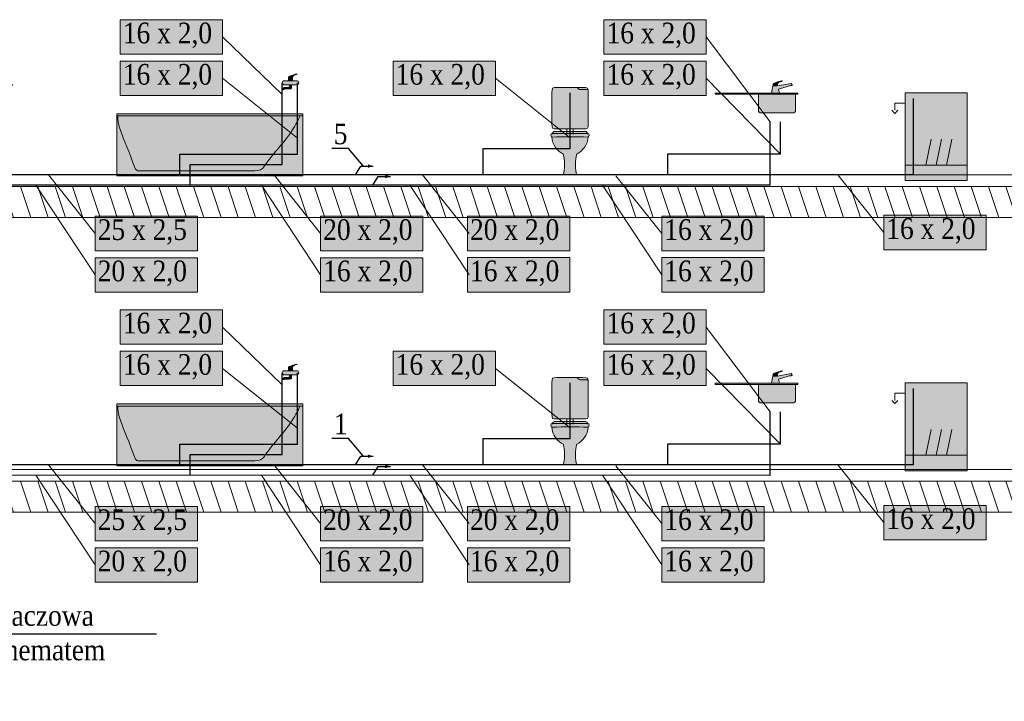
# Model space of a CAD drawing. Header units: millimetres. Extents: x -102560 to 77680, y 7163 to 33028.
# Tile 75 of 80: x 20794 to 30322, y 13900 to 20494. Entities that reach past the tile are written whole.
import ezdxf
from ezdxf import colors
from ezdxf.entities.mleader import LeaderData, LeaderLine
from ezdxf.enums import TextEntityAlignment as Align
from ezdxf.math import Vec2, Vec3

# ---------------------------------------------------------------- set-up
doc = ezdxf.new("R2010")
doc.units = ezdxf.units.MM
for name, color, linetype, lineweight, true_color in [('IS_Działka cyrkulacyjna (Rozwinięcie)', 7, 'Continuous', 0, 0x000000), ('IS_Działka wody ciepłej', 1, 'Continuous', 30, 0xff0000), ('IS_Działka wody zimnej_etykieta', 7, 'Continuous', 0, 0x000000), ('IS_Konstrukcja (Rozwinięcie)', 7, 'Continuous', 9, 0x000000), ('IS_Odbiornik2', 7, 'Continuous', 0, 0x000000), ('IS_Przybory sanitarne1', 7, 'Continuous', 0, 0x000000), ('IS_Wanna', 7, 'Continuous', 5, 0x000000), ('IS_Zlew', 7, 'Continuous', 5, 0x000000), ('IS_Zmywarka', 7, 'Continuous', 5, 0x000000)]:
    doc.layers.add(name, color=color, linetype=linetype, lineweight=lineweight, true_color=true_color)
for name, color, linetype, lineweight in [('IS_Działka wody zimnej', 5, 'Continuous', 30), ('RR_IWK_ciepla woda', 10, 'C.W.U.', 40), ('RR_IWK_opisy_piony', 7, 'Continuous', 0)]:
    doc.layers.add(name, color=color, linetype=linetype, lineweight=lineweight)
doc.styles.add('Garamond_____', font='GARA.TTF')
doc.styles.get("Standard").update_dxf_attribs({"font": 'arial.ttf'})
doc.linetypes.add('C.W.U.', pattern='A,16.8,-4.8,["C.W.U.",Standard,S=2.4,R=0,X=-2.4,Y=-1.2],-10.2', length=31.8)

# ---------------------------------------------------------------- blocks, each defined once
blk = doc.blocks.new('16_TypRysWodKan_Wanna_00000000-0000-0000-0000-000000000000_Normal')
at = {"layer": 'IS_Wanna', "lineweight": 50, "true_color": 0xffffff, "transparency": 33554687}
blk.add_hatch(color=7, dxfattribs=at).paths.add_polyline_path([(-0.9, 0.3), (-0.9, -0.3), (0.9, -0.3), (0.9, 0.3)])
at = {"layer": 'IS_Wanna', "lineweight": -2}
blk.add_lwpolyline([(-0.9, 0.3), (0.9, 0.3), (0.9, -0.3), (-0.9, -0.3)], close=True, dxfattribs=at)
blk.add_polyline3d([(-0.9, 0.28, 0), (0.9, 0.28, 0)], dxfattribs=at)
blk.add_open_spline([(0.87, 0.28), (0.87, 0.255), (0.825, 0.19), (0.8, 0.145), (0.715, 0.015), (0.625, -0.065), (0.525, -0.21), (0.51, -0.24), (0.48, -0.25), (0.435, -0.25), (-0.025, -0.25), (-0.01, -0.25), (-0.695, -0.25), (-0.71, -0.25), (-0.725, -0.23), (-0.74, -0.18), (-0.81, 0.005), (-0.835, 0.045), (-0.88, 0.19), (-0.885, 0.205), (-0.89, 0.235), (-0.89, 0.28)], degree=3, knots=[0, 0, 0, 0, 1, 1, 1, 2, 2, 2, 3, 3, 3, 4, 4, 4, 5, 5, 5, 6, 6, 6, 7, 7, 7, 7], dxfattribs=at)
blk = doc.blocks.new('16_TypRysWodKan_BateriaCzerpalna_00000000-0000-0000-0000-000000000000_Normal')
at = {"layer": 'IS_Odbiornik2', "lineweight": 50, "true_color": 0xffffff, "transparency": 33554687}
h = blk.add_hatch(color=7, dxfattribs=at)
edge = h.paths.add_edge_path(flags=0)
edge.add_spline(control_points=[(-0.07977, -0.01), (-0.07977, -0.02), (-0.06977, -0.03), (-0.05977, -0.03), (-0.02977, -0.03), (0.03023, -0.03), (0.06023, -0.03), (0.07523, -0.03), (0.08023, -0.025), (0.08023, -0.01), (0.08023, 0.005), (0.07023, 0.01), (0.06023, 0.01), (0.02523, 0.01), (-0.02477, 0.01), (-0.05977, 0.01), (-0.06977, 0.01), (-0.07977, 0), (-0.07977, -0.01)], knot_values=[-6, -6, -6, -6, -5, -5, -5, -4, -4, -4, -3, -3, -3, -2, -2, -2, -1, -1, -1, 0, 0, 0, 0], weights=[1, 1, 1, 1, 1, 1, 1, 1, 1, 1, 1, 1, 1, 1, 1, 1, 1, 1, 1], degree=3, periodic=0)
h = blk.add_hatch(color=7, dxfattribs=at)
edge = h.paths.add_edge_path(flags=0)
edge.add_spline(control_points=[(-0.01977, 0.03), (0.00023, 0.03), (0.00023, 0.03), (0.02023, 0.03), (0.02023, 0.05), (0.02023, 0.05), (0.02523, 0.055), (0.03023, 0.06), (0.04023, 0.065), (0.06023, 0.07), (0.06523, 0.07), (0.06523, 0.075), (0.06023, 0.075), (0.05023, 0.075), (-0.00477, 0.055), (-0.01477, 0.05), (-0.01977, 0.045), (-0.01977, 0.04), (-0.01977, 0.03)], knot_values=[-6, -6, -6, -6, -5, -5, -5, -4, -4, -4, -3, -3, -3, -2, -2, -2, -1, -1, -1, 0, 0, 0, 0], weights=[1, 1, 1, 1, 1, 1, 1, 1, 1, 1, 1, 1, 1, 1, 1, 1, 1, 1, 1], degree=3, periodic=0)
for points in [[(-0.01977, 0.01), (0.02023, 0.01), (0.02023, 0.03), (-0.01977, 0.03)], [(0.01023, -0.03), (-0.00977, -0.03), (-0.00977, -0.04), (0.01023, -0.04)]]:
    blk.add_hatch(color=7, dxfattribs=at).paths.add_polyline_path(points)
h = blk.add_hatch(color=7, dxfattribs=at)
edge = h.paths.add_edge_path(flags=0)
edge.add_spline(control_points=[(0.01023, -0.04), (0.00023, -0.04), (0.00023, -0.04), (-0.00977, -0.04), (-0.00977, -0.05), (-0.00977, -0.055), (-0.01477, -0.055), (-0.02977, -0.055), (-0.01477, -0.055), (-0.05977, -0.055), (-0.06977, -0.055), (-0.07477, -0.06), (-0.07477, -0.065), (-0.07477, -0.07), (-0.07477, -0.07), (-0.07477, -0.075), (-0.06977, -0.075), (-0.06477, -0.075), (-0.05977, -0.075), (-0.05977, -0.07), (-0.05977, -0.07), (-0.05477, -0.07), (0.01023, -0.07), (-0.04977, -0.07), (-0.00977, -0.07), (0.00023, -0.07), (0.01023, -0.07), (0.01023, -0.06), (0.01023, -0.05), (0.01023, -0.05), (0.01023, -0.04)], knot_values=[-10, -10, -10, -10, -9, -9, -9, -8, -8, -8, -7, -7, -7, -6, -6, -6, -5, -5, -5, -4, -4, -4, -3, -3, -3, -2, -2, -2, -1, -1, -1, 0, 0, 0, 0], weights=[1, 1, 1, 1, 1, 1, 1, 1, 1, 1, 1, 1, 1, 1, 1, 1, 1, 1, 1, 1, 1, 1, 1, 1, 1, 1, 1, 1, 1, 1, 1], degree=3, periodic=0)
at = {"layer": 'IS_Odbiornik2', "lineweight": -2}
for points in [[(-0.01977, 0.01), (-0.01977, 0.03), (0.02023, 0.03), (0.02023, 0.01)], [(0.01023, -0.03), (0.01023, -0.04), (-0.00977, -0.04), (-0.00977, -0.03)]]:
    blk.add_lwpolyline(points, close=True, dxfattribs=at)
for points, knots in [([(-0.07977, -0.01), (-0.07977, 0), (-0.06977, 0.01), (-0.05977, 0.01), (-0.02477, 0.01), (0.02523, 0.01), (0.06023, 0.01), (0.07023, 0.01), (0.08023, 0.005), (0.08023, -0.01), (0.08023, -0.025), (0.07523, -0.03), (0.06023, -0.03), (0.03023, -0.03), (-0.02977, -0.03), (-0.05977, -0.03), (-0.06977, -0.03), (-0.07977, -0.02), (-0.07977, -0.01)], [0, 0, 0, 0, 1, 1, 1, 2, 2, 2, 3, 3, 3, 4, 4, 4, 5, 5, 5, 6, 6, 6, 6]), ([(-0.01977, 0.03), (-0.01977, 0.04), (-0.01977, 0.045), (-0.01477, 0.05), (-0.00477, 0.055), (0.05023, 0.075), (0.06023, 0.075), (0.06523, 0.075), (0.06523, 0.07), (0.06023, 0.07), (0.04023, 0.065), (0.03023, 0.06), (0.02523, 0.055), (0.02023, 0.05), (0.02023, 0.05), (0.02023, 0.03)], [0, 0, 0, 0, 1, 1, 1, 2, 2, 2, 3, 3, 3, 4, 4, 4, 5, 5, 5, 5]), ([(0.01023, -0.04), (0.01023, -0.05), (0.01023, -0.05), (0.01023, -0.06), (0.01023, -0.07), (0.00023, -0.07), (-0.00977, -0.07), (-0.04977, -0.07), (0.01023, -0.07), (-0.05477, -0.07), (-0.05977, -0.07), (-0.05977, -0.07), (-0.05977, -0.075), (-0.06477, -0.075), (-0.06977, -0.075), (-0.07477, -0.075), (-0.07477, -0.07), (-0.07477, -0.07), (-0.07477, -0.065), (-0.07477, -0.06), (-0.06977, -0.055), (-0.05977, -0.055), (-0.01477, -0.055), (-0.02977, -0.055), (-0.01477, -0.055), (-0.00977, -0.055), (-0.00977, -0.05), (-0.00977, -0.04)], [0, 0, 0, 0, 1, 1, 1, 2, 2, 2, 3, 3, 3, 4, 4, 4, 5, 5, 5, 6, 6, 6, 7, 7, 7, 8, 8, 8, 9, 9, 9, 9])]:
    blk.add_open_spline(points, degree=3, knots=knots, dxfattribs=at)
blk = doc.blocks.new('16_TypRysWodKan_MiskaUstStojaca_00000000-0000-0000-0000-000000000000_Normal')
at = {"layer": 'IS_Przybory sanitarne1', "lineweight": 50, "true_color": 0xffffff, "transparency": 33554687}
h = blk.add_hatch(color=7, dxfattribs=at)
edge = h.paths.add_edge_path(flags=0)
edge.add_spline(control_points=[(-0.175, 0.185), (0, 0.185), (0, 0.185), (0.175, 0.185), (0.17, 0.2), (0.16, 0.21), (0.15, 0.21), (-0.025, 0.21), (0.02, 0.21), (-0.15, 0.21), (-0.16, 0.21), (-0.17, 0.2), (-0.175, 0.185)], knot_values=[-4, -4, -4, -4, -3, -3, -3, -2, -2, -2, -1, -1, -1, 0, 0, 0, 0], weights=[1, 1, 1, 1, 1, 1, 1, 1, 1, 1, 1, 1, 1], degree=3, periodic=0)
h = blk.add_hatch(color=7, dxfattribs=at)
edge = h.paths.add_edge_path(flags=0)
edge.add_spline(control_points=[(-0.175, 0.19), (-0.185, 0.19), (-0.185, 0.19), (-0.185, 0.175), (-0.185, 0.165), (-0.185, 0.16), (-0.175, 0.16), (-0.175, 0.075), (-0.12, 0.02), (-0.065, -0.01), (-0.05, -0.06), (-0.05, -0.165), (-0.065, -0.21), (-0.03, -0.21), (0.035, -0.21), (0.065, -0.21), (0.05, -0.165), (0.05, -0.06), (0.065, -0.01), (0.115, 0.02), (0.175, 0.075), (0.175, 0.16), (0.185, 0.16), (0.185, 0.165), (0.185, 0.175), (0.185, 0.19), (0.185, 0.19), (0.175, 0.19), (0.05, 0.19), (-0.07, 0.19), (-0.175, 0.19)], knot_values=[0, 0, 0, 0, 1, 1, 1, 2, 2, 2, 3, 3, 3, 4, 4, 4, 5, 5, 5, 6, 6, 6, 7, 7, 7, 8, 8, 8, 9, 9, 9, 10, 10, 10, 10], weights=[1, 1, 1, 1, 1, 1, 1, 1, 1, 1, 1, 1, 1, 1, 1, 1, 1, 1, 1, 1, 1, 1, 1, 1, 1, 1, 1, 1, 1, 1, 1], degree=3, periodic=0)
at = {"layer": 'IS_Przybory sanitarne1', "lineweight": -2}
for points, knots in [([(-0.175, 0.185), (-0.17, 0.2), (-0.16, 0.21), (-0.15, 0.21), (0.02, 0.21), (-0.025, 0.21), (0.15, 0.21), (0.16, 0.21), (0.17, 0.2), (0.175, 0.185)], [0, 0, 0, 0, 1, 1, 1, 2, 2, 2, 3, 3, 3, 3]), ([(-0.175, 0.19), (-0.185, 0.19), (-0.185, 0.19), (-0.185, 0.175), (-0.185, 0.165), (-0.185, 0.16), (-0.175, 0.16), (-0.175, 0.075), (-0.12, 0.02), (-0.065, -0.01), (-0.05, -0.06), (-0.05, -0.165), (-0.065, -0.21), (-0.03, -0.21), (0.035, -0.21), (0.065, -0.21), (0.05, -0.165), (0.05, -0.06), (0.065, -0.01), (0.115, 0.02), (0.175, 0.075), (0.175, 0.16), (0.185, 0.16), (0.185, 0.165), (0.185, 0.175), (0.185, 0.19), (0.185, 0.19), (0.175, 0.19), (0.05, 0.19), (-0.07, 0.19), (-0.175, 0.19)], [0, 0, 0, 0, 1, 1, 1, 2, 2, 2, 3, 3, 3, 4, 4, 4, 5, 5, 5, 6, 6, 6, 7, 7, 7, 8, 8, 8, 9, 9, 9, 10, 10, 10, 10])]:
    blk.add_open_spline(points, degree=3, knots=knots, dxfattribs=at)
blk.add_open_spline([(-0.175, 0.155), (-0.055, 0.16), (0.06, 0.16), (0.175, 0.155)], degree=3, dxfattribs=at)
blk = doc.blocks.new('16_TypRysWodKan_SpluczkaUstepowaWlotSrodekNatynk_00000000-0000-0000-0000-000000000000_Normal')
at = {"layer": 'IS_Odbiornik2', "lineweight": 50, "true_color": 0xffffff, "transparency": 33554687}
h = blk.add_hatch(color=7, dxfattribs=at)
edge = h.paths.add_edge_path(flags=0)
edge.add_spline(control_points=[(0.125, 0.225), (0.025, 0.225), (-0.075, 0.225), (-0.125, 0.225), (-0.175, 0.225), (-0.175, 0.225), (-0.175, 0.175), (-0.175, 0.075), (-0.175, -0.025), (-0.175, -0.125), (-0.175, -0.175), (-0.175, -0.175), (-0.125, -0.175), (0, -0.175), (0.05, -0.175), (0.125, -0.175), (0.175, -0.175), (0.175, -0.175), (0.175, -0.125), (0.175, 0.025), (0.175, 0.08), (0.175, 0.175), (0.175, 0.225), (0.175, 0.225), (0.125, 0.225)], knot_values=[-8, -8, -8, -8, -7, -7, -7, -6, -6, -6, -5, -5, -5, -4, -4, -4, -3, -3, -3, -2, -2, -2, -1, -1, -1, 0, 0, 0, 0], weights=[1, 1, 1, 1, 1, 1, 1, 1, 1, 1, 1, 1, 1, 1, 1, 1, 1, 1, 1, 1, 1, 1, 1, 1, 1], degree=3, periodic=0)
at = {"layer": 'IS_Odbiornik2', "lineweight": -2}
for points in [[(0.125, 0.225, 0), (0.125, 0.225, 0), (0.125, 0.225, 0)], [(-0.03, -0.175, 0), (-0.03, -0.225, 0)], [(0.03, -0.175, 0), (0.03, -0.225, 0)]]:
    blk.add_polyline3d(points, dxfattribs=at)
for points, knots in [([(0.125, 0.225), (0.175, 0.225), (0.175, 0.225), (0.175, 0.175), (0.175, 0.08), (0.175, 0.025), (0.175, -0.125), (0.175, -0.175), (0.175, -0.175), (0.125, -0.175), (0.05, -0.175), (0, -0.175), (-0.125, -0.175), (-0.175, -0.175), (-0.175, -0.175), (-0.175, -0.125), (-0.175, -0.025), (-0.175, 0.075), (-0.175, 0.175), (-0.175, 0.225), (-0.175, 0.225), (-0.125, 0.225), (-0.075, 0.225), (0.025, 0.225), (0.125, 0.225)], [0, 0, 0, 0, 1, 1, 1, 2, 2, 2, 3, 3, 3, 4, 4, 4, 5, 5, 5, 6, 6, 6, 7, 7, 7, 8, 8, 8, 8]), ([(0.075, 0.225), (0.075, 0.215), (0.085, 0.205), (0.095, 0.205), (0.145, 0.205), (0.15, 0.205), (0.175, 0.205)], [0, 0, 0, 0, 1, 1, 1, 2, 2, 2, 2])]:
    blk.add_open_spline(points, degree=3, knots=knots, dxfattribs=at)
blk = doc.blocks.new('16_TypRysWodKan_Zlewozmywak1KRusztem_00000000-0000-0000-0000-000000000000_Normal')
at = {"layer": 'IS_Zlew', "lineweight": 50, "true_color": 0xffffff, "transparency": 33554687}
blk.add_hatch(color=7, dxfattribs=at).paths.add_polyline_path([(-0.4, 0.095), (-0.4, 0.085), (0.4, 0.085), (0.4, 0.095)])
h = blk.add_hatch(color=7, dxfattribs=at)
edge = h.paths.add_edge_path(flags=0)
edge.add_spline(control_points=[(0.02, 0.085), (0.02, 0.01), (0.02, 0.04), (0.02, -0.065), (0.02, -0.085), (0.03, -0.095), (0.05, -0.095), (0.2, -0.095), (0.16, -0.095), (0.35, -0.095), (0.37, -0.095), (0.38, -0.085), (0.38, -0.065), (0.38, 0.005), (0.38, -0.02), (0.38, 0.085), (0.2, 0.085), (0.2, 0.085), (0.02, 0.085)], knot_values=[0, 0, 0, 0, 1, 1, 1, 2, 2, 2, 3, 3, 3, 4, 4, 4, 5, 5, 5, 6, 6, 6, 6], weights=[1, 1, 1, 1, 1, 1, 1, 1, 1, 1, 1, 1, 1, 1, 1, 1, 1, 1, 1], degree=3, periodic=0)
at = {"layer": 'IS_Zlew', "lineweight": -2}
blk.add_lwpolyline([(-0.4, 0.095), (0.4, 0.095), (0.4, 0.085), (-0.4, 0.085)], close=True, dxfattribs=at)
blk.add_open_spline([(0.02, 0.085), (0.02, 0.01), (0.02, 0.04), (0.02, -0.065), (0.02, -0.085), (0.03, -0.095), (0.05, -0.095), (0.2, -0.095), (0.16, -0.095), (0.35, -0.095), (0.37, -0.095), (0.38, -0.085), (0.38, -0.065), (0.38, 0.005), (0.38, -0.02), (0.38, 0.085)], degree=3, knots=[0, 0, 0, 0, 1, 1, 1, 2, 2, 2, 3, 3, 3, 4, 4, 4, 5, 5, 5, 5], dxfattribs=at)
blk = doc.blocks.new('16_TypRysWodKan_BateriaStojacaRuchWyl_00000000-0000-0000-0000-000000000000_Normal')
at = {"layer": 'IS_Odbiornik2', "lineweight": 50, "true_color": 0xffffff, "transparency": 33554687}
blk.add_hatch(color=7, dxfattribs=at).paths.add_polyline_path([(-0.01776, -0.06), (0.06224, -0.06), (0.05224, -0.02), (0.16724, 0.015), (0.16724, 0.01), (0.18224, 0.015), (0.18224, 0.02), (0.17224, 0.035), (0.04224, 0.01), (-0.00276, 0.01)])
h = blk.add_hatch(color=7, dxfattribs=at)
edge = h.paths.add_edge_path(flags=0)
edge.add_spline(control_points=[(-0.00276, 0.01), (0.01974, 0.01), (0.01974, 0.01), (0.04224, 0.01), (0.04224, 0.03), (0.04224, 0.035), (0.04724, 0.04), (0.05224, 0.045), (0.06224, 0.05), (0.08224, 0.055), (0.08724, 0.055), (0.08724, 0.06), (0.08224, 0.06), (0.07224, 0.06), (0.01224, 0.04), (0.00224, 0.035), (-0.00276, 0.03), (-0.00276, 0.02), (-0.00276, 0.01)], knot_values=[-6, -6, -6, -6, -5, -5, -5, -4, -4, -4, -3, -3, -3, -2, -2, -2, -1, -1, -1, 0, 0, 0, 0], weights=[1, 1, 1, 1, 1, 1, 1, 1, 1, 1, 1, 1, 1, 1, 1, 1, 1, 1, 1], degree=3, periodic=0)
at = {"layer": 'IS_Odbiornik2', "lineweight": -2}
blk.add_lwpolyline([(-0.01776, -0.06), (-0.00276, 0.01), (0.04224, 0.01), (0.17224, 0.035), (0.18224, 0.02), (0.18224, 0.015), (0.18224, 0.015), (0.16724, 0.01), (0.16724, 0.015), (0.05224, -0.02), (0.06224, -0.06)], close=True, dxfattribs=at)
blk.add_polyline3d([(0.18224, 0.02, 0), (0.16724, 0.015, 0)], dxfattribs=at)
blk.add_open_spline([(-0.00276, 0.01), (-0.00276, 0.02), (-0.00276, 0.03), (0.00224, 0.035), (0.01224, 0.04), (0.07224, 0.06), (0.08224, 0.06), (0.08724, 0.06), (0.08724, 0.055), (0.08224, 0.055), (0.06224, 0.05), (0.05224, 0.045), (0.04724, 0.04), (0.04224, 0.035), (0.04224, 0.03), (0.04224, 0.01)], degree=3, knots=[0, 0, 0, 0, 1, 1, 1, 2, 2, 2, 3, 3, 3, 4, 4, 4, 5, 5, 5, 5], dxfattribs=at)
blk = doc.blocks.new('16_TypRysWodKan_ZmywarkaCzescKan_00000000-0000-0000-0000-000000000000_Normal')
at = {"layer": 'IS_Zmywarka', "lineweight": 50, "true_color": 0xffffff, "transparency": 33554687}
blk.add_hatch(color=7, dxfattribs=at).paths.add_polyline_path([(-0.3, 0.425), (-0.3, -0.425), (0.3, -0.425), (0.3, 0.425)])
at = {"layer": 'IS_Zmywarka', "lineweight": -2}
blk.add_lwpolyline([(-0.3, 0.425), (0.3, 0.425), (0.3, -0.425), (-0.3, -0.425)], close=True, dxfattribs=at)
for points in [[(-0.3, 0.325), (-0.4, 0.325), (-0.4, 0.255)], [(-0.43, 0.255), (-0.4, 0.225), (-0.37, 0.255)], [(0, -0.275), (0.05, -0.025)], [(0.1, -0.275), (0.15, -0.025)]]:
    blk.add_lwpolyline(points, dxfattribs=at)
for points in [[(-0.1, -0.275, 0), (-0.05, -0.025, 0)], [(-0.3, -0.275, 0), (0.3, -0.275, 0)]]:
    blk.add_polyline3d(points, dxfattribs=at)

msp = doc.modelspace()

# ---------------------------------------------------------------- hatches: boundary and pattern name
at = {"layer": 'IS_Działka wody ciepłej', "extrusion": (0, 0, -1)}
for points in [[(-24381, 18977.6), (-24330, 18994.6), (-24330, 18960.6)], [(-24381, 18977.6), (-24330, 18994.6), (-24330, 18960.6)], [(-24381, 16171), (-24330, 16188), (-24330, 16154)], [(-24381, 16171), (-24330, 16188), (-24330, 16154)]]:
    msp.add_hatch(color=256, dxfattribs=at).paths.add_polyline_path(points)
at = {"layer": 'IS_Działka wody zimnej', "extrusion": (0, 0, -1)}
for points in [[(-24214.3, 19077.6), (-24163.3, 19094.6), (-24163.3, 19060.6)], [(-24214.3, 16271), (-24163.3, 16288), (-24163.3, 16254)]]:
    msp.add_hatch(color=256, dxfattribs=at).paths.add_polyline_path(points)
at = {"layer": 'IS_Działka wody zimnej_etykieta', "lineweight": 50, "true_color": 0xffffff, "transparency": 33554687}
for points in [[(21767.2, 20160.4), (22757.5, 20160.4), (22757.5, 20494.1), (21767.2, 20494.1)], [(26447.9, 20160.4), (27438.2, 20160.4), (27438.2, 20494.1), (26447.9, 20494.1)], [(21767.2, 19760.4), (22757.5, 19760.4), (22757.5, 20094.1), (21767.2, 20094.1)], [(24407.2, 19760.4), (25397.4, 19760.4), (25397.4, 20094.1), (24407.2, 20094.1)], [(26447.9, 19760.4), (27438.2, 19760.4), (27438.2, 20094.1), (26447.9, 20094.1)], [(21523.9, 18258), (22514.2, 18258), (22514.2, 18591.7), (21523.9, 18591.7)], [(23706.1, 18258), (24696.3, 18258), (24696.3, 18591.7), (23706.1, 18591.7)], [(25127, 18258.1), (26117.2, 18258.1), (26117.2, 18591.9), (25127, 18591.9)], [(27007, 18258), (27997.2, 18258), (27997.2, 18591.8), (27007, 18591.8)], [(29155.1, 18267.8), (30145.4, 18267.8), (30145.4, 18601.5), (29155.1, 18601.5)], [(21523.9, 17858), (22514.2, 17858), (22514.2, 18191.7), (21523.9, 18191.7)], [(23706.1, 17858), (24696.3, 17858), (24696.3, 18191.7), (23706.1, 18191.7)], [(25127, 17858.1), (26117.2, 17858.1), (26117.2, 18191.9), (25127, 18191.9)], [(27007, 17858), (27997.2, 17858), (27997.2, 18191.8), (27007, 18191.8)], [(21767.2, 17353.8), (22757.5, 17353.8), (22757.5, 17687.6), (21767.2, 17687.6)], [(26447.9, 17353.8), (27438.2, 17353.8), (27438.2, 17687.6), (26447.9, 17687.6)], [(21767.2, 16953.8), (22757.5, 16953.8), (22757.5, 17287.6), (21767.2, 17287.6)], [(24407.2, 16953.8), (25397.4, 16953.8), (25397.4, 17287.6), (24407.2, 17287.6)], [(26447.9, 16953.8), (27438.2, 16953.8), (27438.2, 17287.6), (26447.9, 17287.6)], [(23706.1, 15451.4), (24696.3, 15451.4), (24696.3, 15785.2), (23706.1, 15785.2)], [(25127, 15451.6), (26117.2, 15451.6), (26117.2, 15785.3), (25127, 15785.3)], [(27007, 15451.5), (27997.2, 15451.5), (27997.2, 15785.2), (27007, 15785.2)], [(29155.1, 15461.2), (30145.4, 15461.2), (30145.4, 15795), (29155.1, 15795)], [(23706.1, 15051.4), (24696.3, 15051.4), (24696.3, 15385.2), (23706.1, 15385.2)], [(25127, 15051.6), (26117.2, 15051.6), (26117.2, 15385.3), (25127, 15385.3)], [(27007, 15051.5), (27997.2, 15051.5), (27997.2, 15385.2), (27007, 15385.2)]]:
    msp.add_hatch(color=7, dxfattribs=at).paths.add_polyline_path(points)
at = {"layer": 'IS_Konstrukcja (Rozwinięcie)', "true_color": 0xc0c0c0, "transparency": 33554687, "extrusion": (0, 0, -1)}
h = msp.add_hatch(dxfattribs=at)
h.set_pattern_fill('ANSI31', color=9, scale=50.000001, angle=206.62016, style=0)
h.set_pattern_definition([(251.62016, (2400, 18730.6), (150.6517, -50.0563), [])])
h.paths.add_polyline_path([(-77680, 18880.6), (-77680, 18580.6), (-2610, 18580.6), (-2610, 18880.6)])
h = msp.add_hatch(dxfattribs=at)
h.set_pattern_fill('ANSI31', color=9, scale=50.000001, angle=206.62016, style=0)
h.set_pattern_definition([(251.62016, (2400, 15880.6), (150.6517, -50.0563), [])])
h.paths.add_polyline_path([(-77680, 16030.6), (-77680, 15730.6), (-2610, 15730.6), (-2610, 16030.6)])

# ---------------------------------------------------------------- linework, layer by layer
at = {"layer": 'IS_Działka wody ciepłej'}
for p, q in [((23333.8, 19092.5), (23333.8, 19883.8)), ((28057, 18892.1), (28057, 19505.1)), ((22443.7, 18892.5), (22443.7, 19092.5)), ((22443.7, 19092.5), (23333.8, 19092.5)), ((28057, 18892.1), (18327.2, 18892.8)), ((23333.8, 16285.9), (23333.8, 17077.2)), ((28057, 16085.6), (28057, 16698.6)), ((22443.7, 16085.9), (22443.7, 16285.9)), ((22443.7, 16285.9), (23333.8, 16285.9))]:
    msp.add_line(p, q, dxfattribs=at)
for points in [[(24211, 18892.6), (24262, 18977.6), (24381, 18977.6)], [(24211, 18892.6), (24262, 18977.6), (24381, 18977.6)], [(24211, 16086), (24262, 16171), (24381, 16171)], [(24211, 16086), (24262, 16171), (24381, 16171)]]:
    msp.add_lwpolyline(points, dxfattribs=at)
at = {"layer": 'IS_Działka wody zimnej'}
for p, q in [((23483.8, 19192.5), (23483.8, 19883.8)), ((26119.4, 19245.8), (26119.4, 19787.6)), ((29444.4, 18992.6), (29444.4, 19733.1)), ((28158, 19192.6), (28158, 19505.1)), ((22343.7, 19192.5), (23483.8, 19192.5)), ((22343.7, 18992.6), (22343.7, 19192.5)), ((26119.1, 19245.8), (25274.5, 19245.7)), ((25274.5, 19245.7), (25274.5, 18992.6)), ((28158, 19192.6), (27063.3, 19192.5)), ((27063.3, 19192.5), (27063.4, 18992.6)), ((29444.4, 18992.6), (18302.2, 18992.6)), ((23483.8, 16385.9), (23483.8, 17077.2)), ((26119.4, 16439.2), (26119.4, 16981)), ((29444.4, 16186), (29444.4, 16926.6)), ((28158, 16386), (28158, 16698.6)), ((26119.1, 16439.2), (25274.5, 16439.1)), ((25274.5, 16439.1), (25274.5, 16186)), ((22343.7, 16385.9), (23483.8, 16385.9)), ((22343.7, 16186), (22343.7, 16385.9)), ((28158, 16386), (27063.3, 16385.9)), ((27063.3, 16385.9), (27063.4, 16186))]:
    msp.add_line(p, q, dxfattribs=at)
for points in [[(24044.3, 18992.6), (24095.3, 19077.6), (24214.3, 19077.6)], [(24044.3, 16186), (24095.3, 16271), (24214.3, 16271)]]:
    msp.add_lwpolyline(points, dxfattribs=at)
at = {"layer": 'IS_Działka wody zimnej_etykieta'}
for p, q in [((23333.8, 19769.5), (22757.5, 20327.2)), ((28057, 19505.1), (27438.2, 20327.2)), ((23483.8, 19349.5), (22757.5, 19927.2)), ((26123.8, 19349.5), (25397.4, 19927.2)), ((28158, 19192.6), (27438.2, 19927.2)), ((21523.9, 18424.9), (21072, 18992.6)), ((23706.1, 18424.9), (23261.9, 18982.8)), ((25143.9, 18424.9), (24692, 18992.6)), ((27007, 18424.9), (26562.8, 18982.8)), ((29155.1, 18434.7), (28711, 18992.6)), ((21523.9, 18024.9), (20950.3, 18892.6)), ((23706.1, 18024.9), (23132.6, 18892.4)), ((25143.9, 18024.9), (24570.5, 18892.3)), ((27007, 18024.9), (26433.5, 18892.5)), ((23333.8, 16963), (22757.5, 17520.7)), ((28057, 16698.6), (27438.2, 17520.7)), ((23483.8, 16543), (22757.5, 17120.7)), ((26123.8, 16543), (25397.4, 17120.7)), ((28158, 16386), (27438.2, 17120.7)), ((23706.1, 15618.3), (23261.9, 16176.2)), ((25143.9, 15618.3), (24692, 16186)), ((27007, 15618.3), (26562.8, 16176.2)), ((29155.1, 15628.1), (28711, 16186)), ((23706.1, 15218.3), (23132.6, 16085.9)), ((25143.9, 15218.3), (24570.5, 16085.8)), ((27007, 15218.3), (26433.5, 16085.9))]:
    msp.add_line(p, q, dxfattribs=at)
for points in [[(21767.2, 20160.4), (22757.5, 20160.4), (22757.5, 20494.1), (21767.2, 20494.1)], [(26447.9, 20160.4), (27438.2, 20160.4), (27438.2, 20494.1), (26447.9, 20494.1)], [(21767.2, 19760.4), (22757.5, 19760.4), (22757.5, 20094.1), (21767.2, 20094.1)], [(24407.2, 19760.4), (25397.4, 19760.4), (25397.4, 20094.1), (24407.2, 20094.1)], [(26447.9, 19760.4), (27438.2, 19760.4), (27438.2, 20094.1), (26447.9, 20094.1)], [(21523.9, 18258), (22514.2, 18258), (22514.2, 18591.7), (21523.9, 18591.7)], [(23706.1, 18258), (24696.3, 18258), (24696.3, 18591.7), (23706.1, 18591.7)], [(25127, 18258.1), (26117.2, 18258.1), (26117.2, 18591.9), (25127, 18591.9)], [(27007, 18258), (27997.2, 18258), (27997.2, 18591.8), (27007, 18591.8)], [(29155.1, 18267.8), (30145.4, 18267.8), (30145.4, 18601.5), (29155.1, 18601.5)], [(21523.9, 17858), (22514.2, 17858), (22514.2, 18191.7), (21523.9, 18191.7)], [(23706.1, 17858), (24696.3, 17858), (24696.3, 18191.7), (23706.1, 18191.7)], [(25127, 17858.1), (26117.2, 17858.1), (26117.2, 18191.9), (25127, 18191.9)], [(27007, 17858), (27997.2, 17858), (27997.2, 18191.8), (27007, 18191.8)], [(21767.2, 17353.8), (22757.5, 17353.8), (22757.5, 17687.6), (21767.2, 17687.6)], [(26447.9, 17353.8), (27438.2, 17353.8), (27438.2, 17687.6), (26447.9, 17687.6)], [(21767.2, 16953.8), (22757.5, 16953.8), (22757.5, 17287.6), (21767.2, 17287.6)], [(24407.2, 16953.8), (25397.4, 16953.8), (25397.4, 17287.6), (24407.2, 17287.6)], [(26447.9, 16953.8), (27438.2, 16953.8), (27438.2, 17287.6), (26447.9, 17287.6)], [(23706.1, 15451.4), (24696.3, 15451.4), (24696.3, 15785.2), (23706.1, 15785.2)], [(25127, 15451.6), (26117.2, 15451.6), (26117.2, 15785.3), (25127, 15785.3)], [(27007, 15451.5), (27997.2, 15451.5), (27997.2, 15785.2), (27007, 15785.2)], [(29155.1, 15461.2), (30145.4, 15461.2), (30145.4, 15795), (29155.1, 15795)], [(23706.1, 15051.4), (24696.3, 15051.4), (24696.3, 15385.2), (23706.1, 15385.2)], [(25127, 15051.6), (26117.2, 15051.6), (26117.2, 15385.3), (25127, 15385.3)], [(27007, 15051.5), (27997.2, 15051.5), (27997.2, 15385.2), (27007, 15385.2)]]:
    msp.add_lwpolyline(points, close=True, dxfattribs=at)
at = {"layer": 'IS_Konstrukcja (Rozwinięcie)'}
for p, q in [((2670, 18992.6), (71971.1, 18992.6)), ((2670, 18880.6), (71971.1, 18880.6)), ((2670, 18580.6), (71971.1, 18580.6)), ((-60060, 16142.6), (71971.1, 16142.6)), ((2670, 16030.6), (71971.1, 16030.6)), ((2670, 15730.6), (71971.1, 15730.6))]:
    msp.add_line(p, q, dxfattribs=at)

# ---------------------------------------------------------------- block references
at = {"layer": 'IS_Odbiornik2', "xscale": 1000, "yscale": 1000, "zscale": 1000}
for name, p in [('16_TypRysWodKan_BateriaCzerpalna_00000000-0000-0000-0000-000000000000_Normal', (23413.6, 19893.8)), ('16_TypRysWodKan_SpluczkaUstepowaWlotSrodekNatynk_00000000-0000-0000-0000-000000000000_Normal', (26119.4, 19612.6)), ('16_TypRysWodKan_BateriaStojacaRuchWyl_00000000-0000-0000-0000-000000000000_Normal', (28086, 19842.7)), ('16_TypRysWodKan_BateriaCzerpalna_00000000-0000-0000-0000-000000000000_Normal', (23413.6, 17087.2)), ('16_TypRysWodKan_BateriaStojacaRuchWyl_00000000-0000-0000-0000-000000000000_Normal', (28086, 17036.1)), ('16_TypRysWodKan_SpluczkaUstepowaWlotSrodekNatynk_00000000-0000-0000-0000-000000000000_Normal', (26119.4, 16806))]:
    msp.add_blockref(name, p, dxfattribs=at)
at = {"layer": 'IS_Przybory sanitarne1', "xscale": 1000, "yscale": 1000, "zscale": 1000}
for p in [(26119.4, 19202.6), (26119.4, 16396)]:
    msp.add_blockref('16_TypRysWodKan_MiskaUstStojaca_00000000-0000-0000-0000-000000000000_Normal', p, dxfattribs=at)
at = {"layer": 'IS_Wanna', "xscale": 1000, "yscale": 1000, "zscale": 1000}
msp.add_blockref('16_TypRysWodKan_Wanna_00000000-0000-0000-0000-000000000000_Normal', (22633.6, 19282.8), dxfattribs=at)
at = {"layer": 'IS_Zlew', "xscale": 1000, "yscale": 1000, "zscale": 1000}
for p in [(27923, 19687.7), (27923, 16881.1)]:
    msp.add_blockref('16_TypRysWodKan_Zlewozmywak1KRusztem_00000000-0000-0000-0000-000000000000_Normal', p, dxfattribs=at)
at = {"layer": 'IS_Zmywarka', "xscale": 1000, "yscale": 1000, "zscale": 1000}
for p in [(29663.4, 19362.2), (29663.4, 16555.6)]:
    msp.add_blockref('16_TypRysWodKan_ZmywarkaCzescKan_00000000-0000-0000-0000-000000000000_Normal', p, dxfattribs=at)

# ---------------------------------------------------------------- texts
at = {"layer": 'IS_Działka wody zimnej_etykieta', "color": 5, "transparency": 33554687, "style": 'Garamond_____'}
for s, p in [('16 x 2,0', (21792.2, 20065.6)), ('16 x 2,0', (24432.2, 20065.6)), ('16 x 2,0', (26472.9, 20065.6)), ('25 x 2,5', (21548.9, 18563.2)), ('20 x 2,0', (23731.1, 18563.2)), ('20 x 2,0', (25152, 18563.4)), ('16 x 2,0', (27032, 18563.3)), ('16 x 2,0', (29180.1, 18573)), ('16 x 2,0', (21792.2, 17259.1)), ('16 x 2,0', (24432.2, 17259.1)), ('16 x 2,0', (26472.9, 17259.1)), ('20 x 2,0', (23731.1, 15756.7)), ('20 x 2,0', (25152, 15756.8)), ('16 x 2,0', (27032, 15756.7)), ('16 x 2,0', (29180.1, 15766.5))]:
    msp.add_text(s, height=200, dxfattribs=at).set_placement(p, align=Align.TOP_LEFT)
at = {"layer": 'RR_IWK_ciepla woda', "linetype": 'Continuous', "ltscale": 20, "style": 'Garamond_____'}
for s, p in [('16 x 2,0', (21792.2, 20465.6)), ('16 x 2,0', (26472.9, 20465.6)), ('20 x 2,0', (21548.9, 18163.2)), ('16 x 2,0', (23731.1, 18163.2)), ('16 x 2,0', (25152, 18163.4)), ('16 x 2,0', (27032, 18163.3)), ('16 x 2,0', (21792.2, 17659.1)), ('16 x 2,0', (26472.9, 17659.1)), ('16 x 2,0', (23731.1, 15356.7)), ('16 x 2,0', (25152, 15356.8)), ('16 x 2,0', (27032, 15356.7))]:
    msp.add_text(s, height=200, dxfattribs=at).set_placement(p, align=Align.TOP_LEFT)

# ---------------------------------------------------------------- leaders
at = {"layer": 'IS_Działka cyrkulacyjna (Rozwinięcie)'}
ml = msp.add_multileader_mtext('Standard', dxfattribs=at)
ml.set_content('\\C0;zawór odc. DN25', color=2, style='Garamond_____')
ml.set_leader_properties()
ml.build(insert=Vec2(0, 0))
ml.multileader.update_dxf_attribs({"text_left_attachment_type": 6, "text_right_attachment_type": 6})
ctx = ml.context
ctx.base_point, ctx.char_height, ctx.plane_origin = Vec3(18570.8, 19864.9), 200, Vec3(-117994.8, 157348.4)
ctx.left_attachment, ctx.right_attachment = 6, 6
notes = []
notes.append((ctx, [(0, (1, 1, 0), (18496.8, 19864.9), (1, 0), 74, [(0, [(17964.2, 19492.6)], 0, [])])]))
ctx.mtext.insert, ctx.mtext.width = Vec3(18572.8, 20104.9), 2872.254
ctx.mtext.has_bg_fill, ctx.mtext.bg_color, ctx.mtext.bg_scale_factor, ctx.mtext.bg_transparency, ctx.mtext.use_window_bg_color = 1, -1027028792, 1, 0, 1
at = {"layer": 'RR_IWK_opisy_piony', "ltscale": 20}
ml = msp.add_multileader_mtext('Standard', dxfattribs=at)
ml.set_content('\\C0;5', color=1, style='Garamond_____')
ml.set_leader_properties()
ml.build(insert=Vec2(0, 0))
ml.multileader.update_dxf_attribs({"text_left_attachment_type": 5, "text_right_attachment_type": 5})
ctx = ml.context
ctx.base_point, ctx.char_height, ctx.plane_origin = Vec3(23854.1, 19249.4), 200, Vec3(69145.9, 41.9)
ctx.left_attachment, ctx.right_attachment, ctx.text_align_type = 5, 5, 2
notes.append((ctx, [(0, (1, 1, 0), (23976.1, 19249.4), (-1, 0), 8, [(0, [(24120.4, 19077)], 0, [])])]))
ctx.mtext.insert, ctx.mtext.alignment = Vec3(23966.1, 19489.4), 3
ml = msp.add_multileader_mtext('Standard', dxfattribs=at)
ml.set_content('\\C0;1', color=1, style='Garamond_____')
ml.set_leader_properties()
ml.build(insert=Vec2(0, 0))
ml.multileader.update_dxf_attribs({"text_left_attachment_type": 5, "text_right_attachment_type": 5})
ctx = ml.context
ctx.base_point, ctx.char_height, ctx.plane_origin = Vec3(23836.1, 16562.8), 200, Vec3(69145.9, -2764.7)
ctx.left_attachment, ctx.right_attachment, ctx.text_align_type = 5, 5, 2
notes.append((ctx, [(0, (1, 1, 0), (23976.1, 16442.8), (-1, 0), 8, [(0, [(24120.4, 16270.4)], 0, [])])]))
ctx.mtext.insert, ctx.mtext.alignment = Vec3(23966.1, 16682.8), 3
for ctx, leaders in notes:
    for number, flags, end, landing, length, lines in leaders:
        leader = LeaderData()
        leader.index, (leader.has_last_leader_line, leader.has_dogleg_vector, leader.attachment_direction) = number, flags
        leader.last_leader_point, leader.dogleg_vector, leader.dogleg_length = Vec3(end), Vec3(landing), length
        for number, points, colour, breaks in lines:
            line = LeaderLine()
            line.index, line.vertices, line.color, line.breaks = number, Vec3.list(points), colors.encode_raw_color(colour), breaks
            leader.lines.append(line)
        ctx.leaders.append(leader)

# ---------------------------------------------------------------- next in the draw order: leaders
at = {"layer": 'IS_Działka cyrkulacyjna (Rozwinięcie)'}
ml = msp.add_multileader_mtext('Standard', dxfattribs=at)
ml.set_content('\\C0;zawór odc. DN20', color=2, style='Garamond_____')
ml.set_leader_properties()
ml.build(insert=Vec2(0, 0))
ml.multileader.update_dxf_attribs({"text_left_attachment_type": 6, "text_right_attachment_type": 6})
ctx = ml.context
ctx.base_point, ctx.char_height, ctx.plane_origin = Vec3(18557.7, 19533.2), 200, Vec3(-117992.8, 157247.2)
ctx.left_attachment, ctx.right_attachment = 6, 6
notes = []
notes.append((ctx, [(0, (1, 1, 0), (18495.7, 19533.2), (1, 0), 62, [(0, [(17964.2, 19392.6)], 0, [])])]))
ctx.mtext.insert, ctx.mtext.width = Vec3(18559.7, 19773.2), 2872.254
ctx.mtext.has_bg_fill, ctx.mtext.bg_color, ctx.mtext.bg_scale_factor, ctx.mtext.bg_transparency, ctx.mtext.use_window_bg_color = 1, -1027028792, 1, 0, 1
ml = msp.add_multileader_mtext('Standard', dxfattribs=at)
ml.set_content('\\C0;belka rozdzielaczowa zgodnie ze schematem', color=2, style='Garamond_____')
ml.set_leader_properties()
ml.build(insert=Vec2(0, 0))
ml.multileader.update_dxf_attribs({"text_left_attachment_type": 6, "text_right_attachment_type": 6})
ctx = ml.context
ctx.base_point, ctx.char_height, ctx.plane_origin = Vec3(19217.1, 14551.3), 200, Vec3(-122143.5, 152499.9)
ctx.left_attachment, ctx.right_attachment = 6, 6
notes.append((ctx, [(0, (1, 1, 0), (19207.1, 14551.3), (1, 0), 8, [(0, [(18200.2, 16686)], 0, [])])]))
ctx.mtext.insert, ctx.mtext.width = Vec3(19217.1, 14830), 2872.254
ctx.mtext.has_bg_fill, ctx.mtext.bg_color, ctx.mtext.bg_scale_factor, ctx.mtext.bg_transparency, ctx.mtext.use_window_bg_color = 1, -1027028792, 1, 0, 1
for ctx, leaders in notes:
    for number, flags, end, landing, length, lines in leaders:
        leader = LeaderData()
        leader.index, (leader.has_last_leader_line, leader.has_dogleg_vector, leader.attachment_direction) = number, flags
        leader.last_leader_point, leader.dogleg_vector, leader.dogleg_length = Vec3(end), Vec3(landing), length
        for number, points, colour, breaks in lines:
            line = LeaderLine()
            line.index, line.vertices, line.color, line.breaks = number, Vec3.list(points), colors.encode_raw_color(colour), breaks
            leader.lines.append(line)
        ctx.leaders.append(leader)

# ---------------------------------------------------------------- next in the draw order: hatches: boundary and pattern name
at = {"layer": 'IS_Działka wody zimnej_etykieta', "lineweight": 50, "true_color": 0xffffff, "transparency": 33554687}
for points in [[(21523.9, 15451.4), (22514.2, 15451.4), (22514.2, 15785.2), (21523.9, 15785.2)], [(21523.9, 15051.4), (22514.2, 15051.4), (22514.2, 15385.2), (21523.9, 15385.2)]]:
    msp.add_hatch(color=7, dxfattribs=at).paths.add_polyline_path(points)

# ---------------------------------------------------------------- next in the draw order: linework, layer by layer
at = {"layer": 'IS_Działka wody ciepłej'}
msp.add_line((28057, 16085.6), (18327.2, 16086.2), dxfattribs=at)
at = {"layer": 'IS_Działka wody zimnej'}
msp.add_line((29444.4, 16186), (18302.2, 16186), dxfattribs=at)
at = {"layer": 'IS_Działka wody zimnej_etykieta'}
for p, q in [((21523.9, 15618.3), (21072, 16186)), ((21523.9, 15218.3), (20950.3, 16086))]:
    msp.add_line(p, q, dxfattribs=at)
for points in [[(21523.9, 15451.4), (22514.2, 15451.4), (22514.2, 15785.2), (21523.9, 15785.2)], [(21523.9, 15051.4), (22514.2, 15051.4), (22514.2, 15385.2), (21523.9, 15385.2)]]:
    msp.add_lwpolyline(points, close=True, dxfattribs=at)

# ---------------------------------------------------------------- next in the draw order: block references
at = {"layer": 'IS_Wanna', "xscale": 1000, "yscale": 1000, "zscale": 1000}
msp.add_blockref('16_TypRysWodKan_Wanna_00000000-0000-0000-0000-000000000000_Normal', (22633.6, 16476.2), dxfattribs=at)

# ---------------------------------------------------------------- next in the draw order: texts
at = {"layer": 'IS_Działka wody zimnej_etykieta', "color": 5, "transparency": 33554687, "style": 'Garamond_____'}
msp.add_text('25 x 2,5', height=200, dxfattribs=at).set_placement((21548.9, 15756.7), align=Align.TOP_LEFT)
at = {"layer": 'RR_IWK_ciepla woda', "linetype": 'Continuous', "ltscale": 20, "style": 'Garamond_____'}
msp.add_text('20 x 2,0', height=200, dxfattribs=at).set_placement((21548.9, 15356.7), align=Align.TOP_LEFT)

doc.saveas('drawing.dxf')
